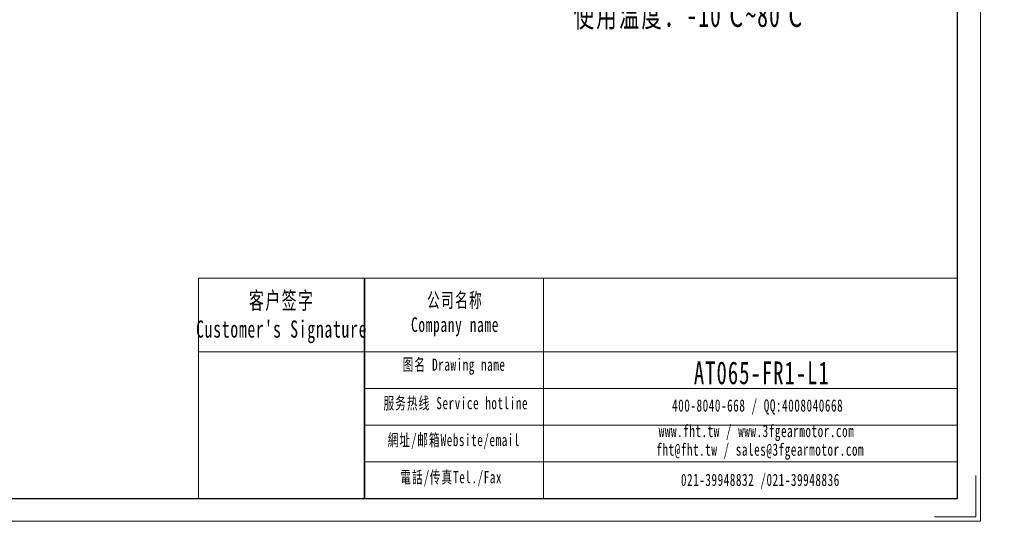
# Model space of a CAD drawing. Header units: millimetres. Extents: x -10 to 447, y 0 to 322.
# Tile 2 of 3: x 216 to 447, y 0 to 118. Entities that reach past the tile are written whole.
import ezdxf

# ---------------------------------------------------------------- set-up
doc = ezdxf.new("R2010")
doc.units = ezdxf.units.MM
doc.layers.get('0').update_dxf_attribs({"lineweight": 35})
for name, color, linetype, lineweight in [('7标注层', 4, 'Continuous', 18), ('SLD-0', 7, 'Continuous', 18), ('图框_外框线', 7, 'Continuous', 18), ('尺寸线层', 3, 'Continuous', 18)]:
    doc.layers.add(name, color=color, linetype=linetype, lineweight=lineweight)
doc.styles.add('标准', font='txt', dxfattribs={"width": 0.667})

msp = doc.modelspace()

# ---------------------------------------------------------------- linework, layer by layer
msp.add_line((297.2479, 57.2529), (297.2479, 5.627))
at = {"layer": '7标注层', "color": 0}
msp.add_line((258.3042, 57.2529), (258.3042, 5.6358), dxfattribs=at)
at = {"layer": '图框_外框线'}
for p, q in [((258.3042, 57.2529), (297.2479, 57.2529)), ((297.2479, 57.2529), (297.2479, 5.6358)), ((297.2479, 57.2529), (436.2882, 57.2529)), ((339.2071, 57.2529), (339.2071, 5.6358)), ((258.3042, 40.0282), (297.2479, 40.0282)), ((297.2479, 40.0282), (436.2882, 40.0282)), ((297.2479, 31.4159), (436.2882, 31.4159)), ((297.2479, 22.8036), (436.2882, 22.8036)), ((297.2479, 14.1912), (436.2882, 14.1912))]:
    msp.add_line(p, q, dxfattribs=at)
at = {"layer": '图框_外框线', "color": 3}
msp.add_lwpolyline([(-9.9834, 0.259), (441.665, 0.259), (441.665, 319.6389), (-9.9834, 319.6389)], close=True, dxfattribs=at)
at = {"layer": '图框_外框线', "color": 3, "lineweight": 25}
msp.add_lwpolyline([(16.9004, 5.6358), (436.2882, 5.6358), (436.2882, 314.2622), (16.9004, 314.2622)], close=True, dxfattribs=at)
at = {"layer": '图框_外框线', "color": 3}
msp.add_lwpolyline([(440.5896, 11.0125), (440.5896, 1.3344), (430.9114, 1.3344)], dxfattribs=at)

# ---------------------------------------------------------------- texts
at = {"layer": 'SLD-0', "color": 1, "attachment_point": 2, "style": '标准'}
for s, insert, char_height, width in [("\\T1.1;客户签字\\PCustomer's Signature", (277.8432, 54.0663), 4.019093, 49.997925), ('\\T1.1;公司名称\\PCompany name', (318.4936, 53.8529), 3.444936, 44.601171), ('\\T1.1;图名 Drawing name', (318.2582, 38.4407), 2.87078, 36.713504), ('\\T1.1;\\pxt5.83333;{\\H1.54495x;\\C256;AT065-FR1-L1}', (390.4166, 37.7475), 3.444936, 29.248865), ('\\T1.1;服务热线 Service hotline', (318.6653, 29.4136), 2.87078, 40.902371), ('\\T1.1;400-8040-668 / QQ:4008040668', (389.4311, 28.865), 2.87078, 83.583946), ('\\T1.1;www.fht.tw / www.3fgearmotor.com ', (389.1664, 22.8856), 2.87078, 83.678038), ('\\T1.1;網址/邮箱Website/email', (318.2183, 20.7644), 2.87078, 42.575518), ('\\T1.1;\\pxt12;fht@fht.tw / sales@3fgearmotor.com ', (390.0413, 18.5141), 2.87078, 83.678038), ('\\T1.1;電話/传真Tel./Fax', (317.5751, 12.0477), 2.87078, 43.087577), ('\\T1.1;021-39948832 /021-39948836 ', (390.0713, 11.42), 2.87078, 63.894512)]:
    msp.add_mtext(s, dxfattribs=dict(at, insert=insert, char_height=char_height, width=width))
at = {"layer": '尺寸线层', "insert": (346.2938, 217.4716), "char_height": 3.234, "width": 82.586747, "attachment_point": 1, "line_spacing_factor": 1.15057, "style": '标准'}
msp.add_mtext('\\T1.1;{\\H1.71429x;性能参数：\\P减速比：1:3~10\\P额定输出力矩：25 N.m\\P最大加速力矩：1.5倍额定扭矩\\P额定输入转速：3000 rpm\\P容许径向力：900 N\\P容许轴向力：450 N\\P回程间隙：≤10 arcmin\\P使用寿命：＞20000 h\\P使用温度：-10℃~80℃\\P}', dxfattribs=at)

doc.saveas('drawing.dxf')
